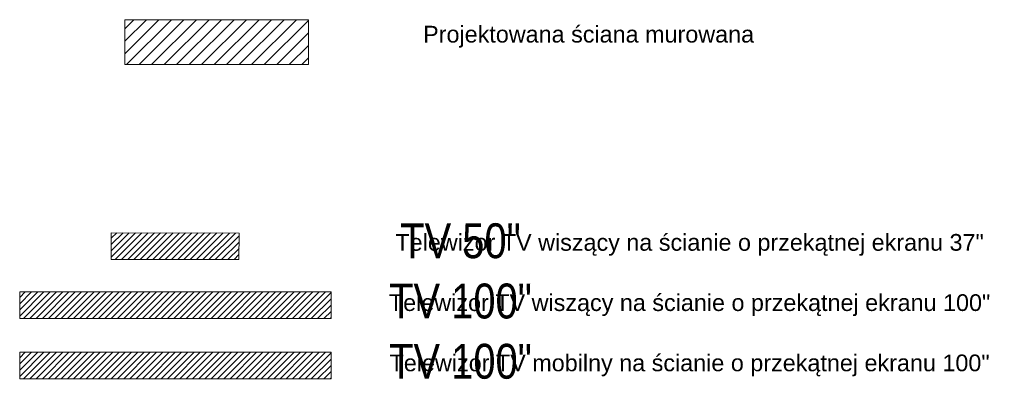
# Model space of a CAD drawing. Header units: millimetres. Extents: x -523 to 1404227, y -783705 to 1038705.
# Tile 53 of 256: x 382645 to 389714, y 3212 to 5793. Entities that reach past the tile are written whole.
import ezdxf

# ---------------------------------------------------------------- set-up
doc = ezdxf.new("R2010")
doc.units = ezdxf.units.MM
for name, color, linetype, lineweight in [('7. Projektowana ściana murowana', 7, 'Continuous', 13), ('mm_wentylacja_bloki', 7, 'Continuous', 18), ('PG_WYPOSAŻENIE', 1, 'Continuous', 18), ('PG_ŚCIANY_DZIAŁOWE', 3, 'Continuous', 18)]:
    doc.layers.add(name, color=color, linetype=linetype, lineweight=lineweight)
doc.styles.get("Standard").update_dxf_attribs({"font": 'arial.ttf'})

msp = doc.modelspace()

# ---------------------------------------------------------------- hatches: boundary and pattern name
at = {"layer": '7. Projektowana ściana murowana', "ltscale": 100}
h = msp.add_hatch(dxfattribs=at)
h.set_pattern_fill('ANSI31', color=256, scale=20)
h.set_pattern_definition([(45, (129602.726, -23384.066), (-44.90128, 44.90128), [])])
h.paths.add_polyline_path([(384717.19, 5792.51), (383400.46, 5792.51), (383400.46, 5470.05), (384717.19, 5470.05)])
at = {"layer": 'PG_ŚCIANY_DZIAŁOWE', "ltscale": 10}
h = msp.add_hatch(dxfattribs=at)
h.set_pattern_fill('ANSI31', color=253, scale=10, angle=-0.087838)
h.set_pattern_definition([(44.912162, (-772.343, -13334.72), (-22.4161955, 22.4850323), [])])
h.paths.add_polyline_path([(383302.66, 4263.09), (383302.37, 4072.02), (384219.36, 4070.61), (384219.66, 4261.68)])
h = msp.add_hatch(dxfattribs=at)
h.set_pattern_fill('ANSI31', color=253, scale=10)
h.set_pattern_definition([(45, (-1402.555, -14347.674), (-22.4506403, 22.4506403), [])])
h.paths.add_polyline_path([(382645.02, 3838.93), (382645.02, 3647.86), (384880.02, 3647.86), (384880.02, 3838.93)])
h = msp.add_hatch(dxfattribs=at)
h.set_pattern_fill('ANSI31', color=116, scale=10)
h.set_pattern_definition([(45, (-1402.555, -14780.054), (-22.4506403, 22.4506403), [])])
h.paths.add_polyline_path([(382645.02, 3406.55), (382645.02, 3215.48), (384880.02, 3215.48), (384880.02, 3406.55)])

# ---------------------------------------------------------------- linework, layer by layer
at = {"layer": '7. Projektowana ściana murowana', "ltscale": 100}
msp.add_lwpolyline([(383400.46, 5470.05), (384717.19, 5470.05), (384717.19, 5792.51), (383400.46, 5792.51)], close=True, dxfattribs=at)
at = {"layer": 'PG_WYPOSAŻENIE', "color": 251}
for points in [[(383302.66, 4263.09), (384219.66, 4261.68), (384219.36, 4070.61), (383302.37, 4072.02)], [(382645.02, 3838.93), (384880.02, 3838.93), (384880.02, 3647.86), (382645.02, 3647.86)]]:
    msp.add_lwpolyline(points, close=True, dxfattribs=at)
at = {"layer": 'PG_WYPOSAŻENIE', "color": 116}
msp.add_lwpolyline([(382645.02, 3406.55), (384880.02, 3406.55), (384880.02, 3215.48), (382645.02, 3215.48)], close=True, dxfattribs=at)

# ---------------------------------------------------------------- texts
at = {"layer": 'mm_wentylacja_bloki', "width": 4953.4512, "attachment_point": 2}
for s, insert, char_height in [('{\\W2.576449; }Projektowana ściana murowana', (386669.4, 5748.57), 120), ('{\\fArial Narrow|b0|i0|c238|p34;TV 50"}', (385809.48, 4331.08), 250), ('{\\W2.576449; }Telewizor TV wiszący na ścianie o przekątnej ekranu 37"', (387394.31, 4254.43), 120), ('{\\fArial Narrow|b0|i0|c238|p34;TV 100"}', (385809.48, 3898.69), 250), ('{\\W2.576449; }Telewizor TV wiszący na ścianie o przekątnej ekranu 100"', (387394.31, 3822.05), 120), ('{\\fArial Narrow|b0|i0|c238|p34;TV 100"}', (385809.48, 3466.31), 250), ('{\\W2.576449; }Telewizor TV mobilny na ścianie o przekątnej ekranu 100"', (387394.31, 3389.67), 120)]:
    msp.add_mtext(s, dxfattribs=dict(at, insert=insert, char_height=char_height))

doc.saveas('drawing.dxf')
